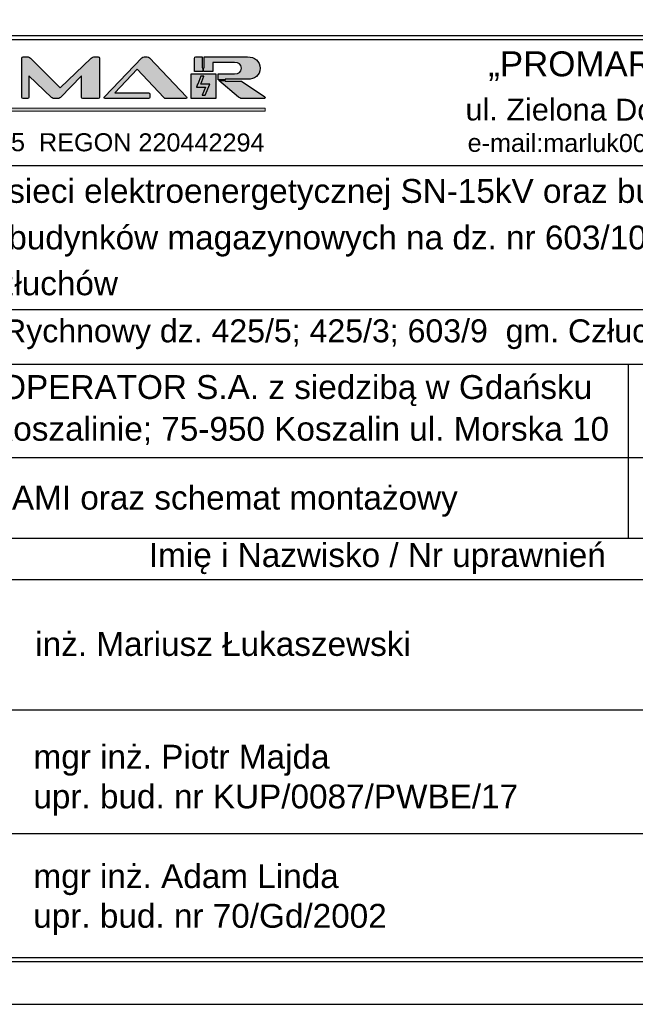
# Model space of a CAD drawing. Header units: millimetres. Extents: x -2674 to -2269, y -551 to -111.
# Tile 15 of 18: x -2397 to -2338, y -398 to -304. Entities that reach past the tile are written whole.
import ezdxf
from ezdxf.enums import TextEntityAlignment as Align

# ---------------------------------------------------------------- set-up
doc = ezdxf.new("R2010")
doc.units = ezdxf.units.MM
doc.layers.add('logo', color=7, linetype='Continuous', lineweight=0)
doc.layers.add('proj_urządz_enn-tabela', color=7, linetype='Continuous')
doc.layers.add('Tabelka', color=140, linetype='Continuous')
doc.layers.add('rzutnie', color=3, linetype='Continuous', plot=False)
doc.styles.add('ARIAL', font='arial.ttf', dxfattribs={"height": 25})
doc.styles.get("Standard").update_dxf_attribs({"font": 'arial.ttf'})

# ---------------------------------------------------------------- blocks, each defined once
blk = doc.blocks.new('Block_2')
at = {"layer": 'logo', "true_color": 0xaed800, "transparency": 33554687}
h = blk.add_hatch(color=62, dxfattribs=at)
h.dxf.hatch_style = 2
edge = h.paths.add_edge_path()
edge.add_spline(control_points=[(-2069.6, -128.6), (-2069.7, -128.4), (-2069.9, -128.3), (-2070.1, -128.1), (-2069.9, -128), (-2069.8, -127.8), (-2069.7, -127.7), (-2065.6, -123.3), (-2061.3, -118.7), (-2056.5, -113.5), (-2055.7, -123.3), (-2054.4, -141), (-2054.2, -143.6), (-2054.2, -143.6), (-2054.5, -143.6), (-2054.5, -143.6), (-2056.3, -141.8), (-2065.1, -133.3), (-2069.6, -128.6)], knot_values=[0, 0, 0, 0, 1, 1, 1, 2, 2, 2, 3, 3, 3, 4, 4, 4, 5, 5, 5, 6, 6, 6, 6], degree=3, periodic=0)
edge = h.paths.add_edge_path()
edge.add_spline(control_points=[(-2094.2, -143.6), (-2094.2, -143.6), (-2091.9, -113.5), (-2091.9, -113.5), (-2091.9, -113.5), (-2082.6, -123.5), (-2078.4, -128.1), (-2082.6, -132.4), (-2092, -141.7), (-2093.8, -143.6), (-2093.8, -143.6), (-2094.2, -143.6), (-2094.2, -143.6)], knot_values=[0, 0, 0, 0, 1, 1, 1, 2, 2, 2, 3, 3, 3, 4, 4, 4, 4], degree=3, periodic=1)
edge = h.paths.add_edge_path()
edge.add_spline(control_points=[(-2088.2, -67.2), (-2084.3, -72.6), (-2080.8, -77.2), (-2077.4, -81.9), (-2077.2, -82.3), (-2077.2, -83.1), (-2077.5, -83.5), (-2081.7, -89.2), (-2090.8, -101.5), (-2090.8, -101.5), (-2090.8, -101.5), (-2089.1, -79), (-2088.2, -67.2)], knot_values=[0, 0, 0, 0, 1, 1, 1, 2, 2, 2, 3, 3, 3, 4, 4, 4, 4], degree=3, periodic=0)
edge = h.paths.add_edge_path()
edge.add_spline(control_points=[(-2084.6, -20.2), (-2084.6, -20.2), (-2083.7, -21.7), (-2082.6, -23.7), (-2080.8, -26.8), (-2078.5, -31), (-2077.4, -33), (-2077, -33.7), (-2077, -34.8), (-2077.3, -35.4), (-2078.1, -36.9), (-2079.3, -38.8), (-2080.4, -40.8), (-2083.5, -45.9), (-2087, -51.4), (-2087, -51.4), (-2087, -51.4), (-2084.6, -20.2), (-2084.6, -20.2)], knot_values=[0, 0, 0, 0, 1, 1, 1, 2, 2, 2, 3, 3, 3, 4, 4, 4, 5, 5, 5, 6, 6, 6, 6], degree=3, periodic=1)
edge = h.paths.add_edge_path()
edge.add_spline(control_points=[(-2067.4, -17.9), (-2067.4, -17.9), (-2071.8, -25.7), (-2074.2, -29.9), (-2076.5, -25.8), (-2080.9, -17.9), (-2080.9, -17.9), (-2080.9, -17.9), (-2067.4, -17.9), (-2067.4, -17.9)], knot_values=[0, 0, 0, 0, 1, 1, 1, 2, 2, 2, 3, 3, 3, 3], degree=3, periodic=1)
edge = h.paths.add_edge_path()
edge.add_spline(control_points=[(-2061.3, -51.4), (-2061.3, -51.4), (-2068.9, -39.5), (-2070.7, -36), (-2071.1, -35.2), (-2071.4, -34), (-2071.1, -33.4), (-2069, -29.3), (-2063.8, -20.1), (-2063.8, -20.1), (-2063.8, -20.1), (-2061.3, -51.4), (-2061.3, -51.4)], knot_values=[0, 0, 0, 0, 1, 1, 1, 2, 2, 2, 3, 3, 3, 4, 4, 4, 4], degree=3, periodic=1)
edge = h.paths.add_edge_path()
edge.add_spline(control_points=[(-2086.2, -60.2), (-2084, -56.1), (-2081.8, -52.2), (-2079.5, -48.2), (-2077.8, -45.1), (-2076, -41.9), (-2074.2, -38.7), (-2070, -46), (-2066.2, -52.9), (-2062.1, -60.2), (-2067.5, -60.2), (-2072.8, -60.2), (-2078, -60.2), (-2080.7, -60.2), (-2083.5, -60.2), (-2086.2, -60.2)], knot_values=[0, 0, 0, 0, 1, 1, 1, 2, 2, 2, 3, 3, 3, 4, 4, 4, 5, 5, 5, 5], degree=3, periodic=0)
edge = h.paths.add_edge_path()
edge.add_spline(control_points=[(-2077.5, -64.8), (-2072.9, -64.8), (-2068.4, -64.8), (-2063.7, -64.8), (-2067.2, -69.6), (-2070.5, -74.1), (-2074.2, -79), (-2074.8, -78.2), (-2075.4, -77.3), (-2076, -76.5), (-2078.9, -72.6), (-2081.7, -68.8), (-2084.7, -64.8), (-2082.2, -64.8), (-2079.9, -64.8), (-2077.5, -64.8)], knot_values=[0, 0, 0, 0, 1, 1, 1, 2, 2, 2, 3, 3, 3, 4, 4, 4, 5, 5, 5, 5], degree=3, periodic=0)
edge = h.paths.add_edge_path()
edge.add_spline(control_points=[(-2072.3, -106.6), (-2077.9, -106.6), (-2083.5, -106.6), (-2089.3, -106.6), (-2084.4, -100), (-2079.7, -93.6), (-2074.7, -87), (-2074.5, -86.7), (-2074.4, -86.5), (-2074.2, -86.2), (-2069, -93.1), (-2064.2, -99.7), (-2059.1, -106.6), (-2063.6, -106.6), (-2067.9, -106.6), (-2072.3, -106.6)], knot_values=[0, 0, 0, 0, 1, 1, 1, 2, 2, 2, 3, 3, 3, 4, 4, 4, 5, 5, 5, 5], degree=3, periodic=0)
edge = h.paths.add_edge_path()
edge.add_spline(control_points=[(-2074.2, -124.4), (-2078.4, -120), (-2082.7, -115.4), (-2086.7, -111), (-2081.9, -111), (-2076.8, -111), (-2071.8, -111), (-2068.3, -111), (-2064.8, -111), (-2061.4, -111), (-2064.3, -114.1), (-2067.4, -117.3), (-2070.6, -120.6), (-2071.8, -121.9), (-2073, -123.1), (-2074.2, -124.4)], knot_values=[0, 0, 0, 0, 1, 1, 1, 2, 2, 2, 3, 3, 3, 4, 4, 4, 5, 5, 5, 5], degree=3, periodic=0)
edge = h.paths.add_edge_path()
edge.add_spline(control_points=[(-2067.7, -143.6), (-2067.7, -143.6), (-2085.9, -143.6), (-2085.9, -143.6), (-2082.1, -139.5), (-2078.2, -135.3), (-2074.1, -130.9), (-2072.2, -132.9), (-2070.4, -134.9), (-2068.6, -136.9), (-2066.4, -139.1), (-2064.4, -141.4), (-2062.3, -143.6), (-2062.3, -143.6), (-2067.7, -143.6), (-2067.7, -143.6)], knot_values=[0, 0, 0, 0, 1, 1, 1, 2, 2, 2, 3, 3, 3, 4, 4, 4, 5, 5, 5, 5], degree=3, periodic=1)
edge = h.paths.add_edge_path()
edge.add_spline(control_points=[(-2060.1, -67.2), (-2060.1, -67.2), (-2057.4, -101.5), (-2057.4, -101.5), (-2057.4, -101.5), (-2065.1, -91.2), (-2068.6, -86.5), (-2071.5, -82.6), (-2071.5, -82.6), (-2068.5, -78.6), (-2065.9, -75.1), (-2060.1, -67.2), (-2060.1, -67.2)], knot_values=[0, 0, 0, 0, 1, 1, 1, 2, 2, 2, 3, 3, 3, 4, 4, 4, 4], degree=3, periodic=1)
edge = h.paths.add_edge_path()
edge.add_spline(control_points=[(-2041.9, -143.6), (-2041.9, -143.6), (-2050, -143.6), (-2050, -143.6), (-2051.3, -124.9), (-2052.8, -106.3), (-2054.3, -87.7), (-2056.1, -64), (-2060.3, -12), (-2060.3, -12), (-2060.3, -12), (-2084, -12), (-2084, -12), (-2084, -12), (-2087.6, -12), (-2087.6, -12), (-2087.6, -12), (-2093.3, -78.3), (-2095.6, -107.3), (-2096.5, -119.4), (-2097.5, -131.5), (-2098.4, -143.6), (-2098.4, -143.6), (-2107.8, -143.6), (-2107.8, -143.6), (-2107.8, -143.6), (-2107.8, -151.8), (-2107.8, -151.8), (-2107.8, -151.8), (-2107.5, -151.8), (-2107.5, -151.8), (-2107.5, -151.9), (-2107.5, -151.9), (-2107.5, -151.9), (-2085.2, -151.9), (-2063.1, -151.9), (-2040.8, -151.9), (-2040.8, -151.9), (-2040.8, -151.9), (-2040.8, -151.8), (-2040.8, -151.8), (-906, -151.8), (-906, -151.8), (-906, -151.8), (-906, -143.6), (-906, -143.6), (-906, -143.6), (-2041.9, -143.6), (-2041.9, -143.6)], knot_values=[0, 0, 0, 0, 1, 1, 1, 2, 2, 2, 3, 3, 3, 4, 4, 4, 5, 5, 5, 6, 6, 6, 7, 7, 7, 8, 8, 8, 9, 9, 9, 10, 10, 10, 11, 11, 11, 12, 12, 12, 13, 13, 13, 14, 14, 14, 15, 15, 15, 16, 16, 16, 16], degree=3, periodic=1)
h = blk.add_hatch(color=62, dxfattribs=at)
h.dxf.hatch_style = 2
edge = h.paths.add_edge_path()
edge.add_spline(control_points=[(-1650.1, -57.4), (-1645.4, -57.4), (-1641.6, -60.9), (-1641.6, -65.7), (-1641.6, -70.6), (-1645.4, -74.2), (-1650.1, -74.2), (-1654.8, -74.2), (-1658.5, -70.6), (-1658.5, -65.7), (-1658.5, -60.9), (-1654.8, -57.4), (-1650.1, -57.4)], knot_values=[0, 0, 0, 0, 1, 1, 1, 2, 2, 2, 3, 3, 3, 4, 4, 4, 4], degree=3, periodic=0)
edge = h.paths.add_edge_path()
edge.add_spline(control_points=[(-1600, -57.4), (-1595.3, -57.4), (-1591.5, -60.9), (-1591.5, -65.7), (-1591.5, -70.6), (-1595.3, -74.2), (-1600, -74.2), (-1604.7, -74.2), (-1608.4, -70.6), (-1608.4, -65.7), (-1608.4, -60.9), (-1604.7, -57.4), (-1600, -57.4)], knot_values=[0, 0, 0, 0, 1, 1, 1, 2, 2, 2, 3, 3, 3, 4, 4, 4, 4], degree=3, periodic=0)
edge = h.paths.add_edge_path()
edge.add_spline(control_points=[(-1644.5, -118.7), (-1641, -119.8), (-1637.2, -120.6), (-1633.3, -121.1), (-1633.3, -121.1), (-1633.3, -108.7), (-1633.3, -108.7), (-1633.3, -108.7), (-1616.3, -108.7), (-1616.3, -108.7), (-1616.3, -108.7), (-1616.3, -121.1), (-1616.3, -121.1), (-1612.4, -120.6), (-1608.7, -119.8), (-1605.1, -118.7), (-1581.8, -111.5), (-1566.1, -91.4), (-1566.1, -65.7), (-1566.1, -39.2), (-1583, -18.6), (-1607.8, -12.2), (-1610.5, -11.4), (-1613.4, -10.9), (-1616.3, -10.5), (-1616.3, -10.5), (-1616.3, -22.9), (-1616.3, -22.9), (-1616.3, -22.9), (-1633.3, -22.9), (-1633.3, -22.9), (-1633.3, -22.9), (-1633.3, -10.5), (-1633.3, -10.5), (-1636.3, -10.9), (-1639.1, -11.4), (-1641.9, -12.2), (-1666.7, -18.6), (-1683.6, -39.2), (-1683.6, -65.7), (-1683.6, -91.4), (-1667.9, -111.5), (-1644.5, -118.7)], knot_values=[0, 0, 0, 0, 1, 1, 1, 2, 2, 2, 3, 3, 3, 4, 4, 4, 5, 5, 5, 6, 6, 6, 7, 7, 7, 8, 8, 8, 9, 9, 9, 10, 10, 10, 11, 11, 11, 12, 12, 12, 13, 13, 13, 14, 14, 14, 14], degree=3, periodic=0)
h = blk.add_hatch(color=62, dxfattribs=at)
h.dxf.hatch_style = 2
h.paths.add_polyline_path([(-1066.7, -110.4), (-1058.7, -110.4), (-1047.6, -82.6), (-1070.3, -82.6), (-1062.1, -62), (-1070.1, -62), (-1078.2, -82.4), (-1078.3, -82.4), (-1081.2, -90), (-1058.5, -90)])
at = {"layer": 'logo'}
blk.add_lwpolyline([(-1066.7, -110.4), (-1058.7, -110.4), (-1047.6, -82.6), (-1070.3, -82.6), (-1062.1, -62), (-1070.1, -62), (-1078.2, -82.4), (-1078.3, -82.4), (-1081.2, -90), (-1058.5, -90)], close=True, dxfattribs=at)
for points, knots in [([(-2041.9, -143.6), (-2041.9, -143.6), (-2050, -143.6), (-2050, -143.6), (-2051.3, -124.9), (-2052.8, -106.3), (-2054.3, -87.7), (-2056.1, -64), (-2060.3, -12), (-2060.3, -12), (-2060.3, -12), (-2084, -12), (-2084, -12), (-2084, -12), (-2087.6, -12), (-2087.6, -12), (-2087.6, -12), (-2093.3, -78.3), (-2095.6, -107.3), (-2096.5, -119.4), (-2097.5, -131.5), (-2098.4, -143.6), (-2098.4, -143.6), (-2107.8, -143.6), (-2107.8, -143.6), (-2107.8, -143.6), (-2107.8, -151.8), (-2107.8, -151.8), (-2107.8, -151.8), (-2107.5, -151.8), (-2107.5, -151.8), (-2107.5, -151.9), (-2107.5, -151.9), (-2107.5, -151.9), (-2085.2, -151.9), (-2063.1, -151.9), (-2040.8, -151.9), (-2040.8, -151.9), (-2040.8, -151.9), (-2040.8, -151.8), (-2040.8, -151.8), (-906, -151.8), (-906, -151.8), (-906, -151.8), (-906, -143.6), (-906, -143.6), (-906, -143.6), (-2041.9, -143.6), (-2041.9, -143.6)], [0, 0, 0, 0, 1, 1, 1, 2, 2, 2, 3, 3, 3, 4, 4, 4, 5, 5, 5, 6, 6, 6, 7, 7, 7, 8, 8, 8, 9, 9, 9, 10, 10, 10, 11, 11, 11, 12, 12, 12, 13, 13, 13, 14, 14, 14, 15, 15, 15, 16, 16, 16, 16]), ([(-2084.6, -20.2), (-2084.6, -20.2), (-2083.7, -21.7), (-2082.6, -23.7), (-2080.8, -26.8), (-2078.5, -31), (-2077.4, -33), (-2077, -33.7), (-2077, -34.8), (-2077.3, -35.4), (-2078.1, -36.9), (-2079.3, -38.8), (-2080.4, -40.8), (-2083.5, -45.9), (-2087, -51.4), (-2087, -51.4), (-2087, -51.4), (-2084.6, -20.2), (-2084.6, -20.2)], [0, 0, 0, 0, 1, 1, 1, 2, 2, 2, 3, 3, 3, 4, 4, 4, 5, 5, 5, 6, 6, 6, 6]), ([(-2067.4, -17.9), (-2067.4, -17.9), (-2071.8, -25.7), (-2074.2, -29.9), (-2076.5, -25.8), (-2080.9, -17.9), (-2080.9, -17.9), (-2080.9, -17.9), (-2067.4, -17.9), (-2067.4, -17.9)], [0, 0, 0, 0, 1, 1, 1, 2, 2, 2, 3, 3, 3, 3]), ([(-2061.3, -51.4), (-2061.3, -51.4), (-2068.9, -39.5), (-2070.7, -36), (-2071.1, -35.2), (-2071.4, -34), (-2071.1, -33.4), (-2069, -29.3), (-2063.8, -20.1), (-2063.8, -20.1), (-2063.8, -20.1), (-2061.3, -51.4), (-2061.3, -51.4)], [0, 0, 0, 0, 1, 1, 1, 2, 2, 2, 3, 3, 3, 4, 4, 4, 4]), ([(-1644.5, -118.7), (-1641, -119.8), (-1637.2, -120.6), (-1633.3, -121.1), (-1633.3, -121.1), (-1633.3, -108.7), (-1633.3, -108.7), (-1633.3, -108.7), (-1616.3, -108.7), (-1616.3, -108.7), (-1616.3, -108.7), (-1616.3, -121.1), (-1616.3, -121.1), (-1612.4, -120.6), (-1608.7, -119.8), (-1605.1, -118.7), (-1581.8, -111.5), (-1566.1, -91.4), (-1566.1, -65.7), (-1566.1, -39.2), (-1583, -18.6), (-1607.8, -12.2), (-1610.5, -11.4), (-1613.4, -10.9), (-1616.3, -10.5), (-1616.3, -10.5), (-1616.3, -22.9), (-1616.3, -22.9), (-1616.3, -22.9), (-1633.3, -22.9), (-1633.3, -22.9), (-1633.3, -22.9), (-1633.3, -10.5), (-1633.3, -10.5), (-1636.3, -10.9), (-1639.1, -11.4), (-1641.9, -12.2), (-1666.7, -18.6), (-1683.6, -39.2), (-1683.6, -65.7), (-1683.6, -91.4), (-1667.9, -111.5), (-1644.5, -118.7)], [0, 0, 0, 0, 1, 1, 1, 2, 2, 2, 3, 3, 3, 4, 4, 4, 5, 5, 5, 6, 6, 6, 7, 7, 7, 8, 8, 8, 9, 9, 9, 10, 10, 10, 11, 11, 11, 12, 12, 12, 13, 13, 13, 14, 14, 14, 14]), ([(-2086.2, -60.2), (-2084, -56.1), (-2081.8, -52.2), (-2079.5, -48.2), (-2077.8, -45.1), (-2076, -41.9), (-2074.2, -38.7), (-2070, -46), (-2066.2, -52.9), (-2062.1, -60.2), (-2067.5, -60.2), (-2072.8, -60.2), (-2078, -60.2), (-2080.7, -60.2), (-2083.5, -60.2), (-2086.2, -60.2)], [0, 0, 0, 0, 1, 1, 1, 2, 2, 2, 3, 3, 3, 4, 4, 4, 5, 5, 5, 5]), ([(-2088.2, -67.2), (-2084.3, -72.6), (-2080.8, -77.2), (-2077.4, -81.9), (-2077.2, -82.3), (-2077.2, -83.1), (-2077.5, -83.5), (-2081.7, -89.2), (-2090.8, -101.5), (-2090.8, -101.5), (-2090.8, -101.5), (-2089.1, -79), (-2088.2, -67.2)], [0, 0, 0, 0, 1, 1, 1, 2, 2, 2, 3, 3, 3, 4, 4, 4, 4]), ([(-2077.5, -64.8), (-2072.9, -64.8), (-2068.4, -64.8), (-2063.7, -64.8), (-2067.2, -69.6), (-2070.5, -74.1), (-2074.2, -79), (-2074.8, -78.2), (-2075.4, -77.3), (-2076, -76.5), (-2078.9, -72.6), (-2081.7, -68.8), (-2084.7, -64.8), (-2082.2, -64.8), (-2079.9, -64.8), (-2077.5, -64.8)], [0, 0, 0, 0, 1, 1, 1, 2, 2, 2, 3, 3, 3, 4, 4, 4, 5, 5, 5, 5]), ([(-2060.1, -67.2), (-2060.1, -67.2), (-2057.4, -101.5), (-2057.4, -101.5), (-2057.4, -101.5), (-2065.1, -91.2), (-2068.6, -86.5), (-2071.5, -82.6), (-2071.5, -82.6), (-2068.5, -78.6), (-2065.9, -75.1), (-2060.1, -67.2), (-2060.1, -67.2)], [0, 0, 0, 0, 1, 1, 1, 2, 2, 2, 3, 3, 3, 4, 4, 4, 4]), ([(-1650.1, -57.4), (-1645.4, -57.4), (-1641.6, -60.9), (-1641.6, -65.7), (-1641.6, -70.6), (-1645.4, -74.2), (-1650.1, -74.2), (-1654.8, -74.2), (-1658.5, -70.6), (-1658.5, -65.7), (-1658.5, -60.9), (-1654.8, -57.4), (-1650.1, -57.4)], [0, 0, 0, 0, 1, 1, 1, 2, 2, 2, 3, 3, 3, 4, 4, 4, 4]), ([(-1600, -57.4), (-1595.3, -57.4), (-1591.5, -60.9), (-1591.5, -65.7), (-1591.5, -70.6), (-1595.3, -74.2), (-1600, -74.2), (-1604.7, -74.2), (-1608.4, -70.6), (-1608.4, -65.7), (-1608.4, -60.9), (-1604.7, -57.4), (-1600, -57.4)], [0, 0, 0, 0, 1, 1, 1, 2, 2, 2, 3, 3, 3, 4, 4, 4, 4]), ([(-2072.3, -106.6), (-2077.9, -106.6), (-2083.5, -106.6), (-2089.3, -106.6), (-2084.4, -100), (-2079.7, -93.6), (-2074.7, -87), (-2074.5, -86.7), (-2074.4, -86.5), (-2074.2, -86.2), (-2069, -93.1), (-2064.2, -99.7), (-2059.1, -106.6), (-2063.6, -106.6), (-2067.9, -106.6), (-2072.3, -106.6)], [0, 0, 0, 0, 1, 1, 1, 2, 2, 2, 3, 3, 3, 4, 4, 4, 5, 5, 5, 5]), ([(-2094.2, -143.6), (-2094.2, -143.6), (-2091.9, -113.5), (-2091.9, -113.5), (-2091.9, -113.5), (-2082.6, -123.5), (-2078.4, -128.1), (-2082.6, -132.4), (-2092, -141.7), (-2093.8, -143.6), (-2093.8, -143.6), (-2094.2, -143.6), (-2094.2, -143.6)], [0, 0, 0, 0, 1, 1, 1, 2, 2, 2, 3, 3, 3, 4, 4, 4, 4]), ([(-2074.2, -124.4), (-2078.4, -120), (-2082.7, -115.4), (-2086.7, -111), (-2081.9, -111), (-2076.8, -111), (-2071.8, -111), (-2068.3, -111), (-2064.8, -111), (-2061.4, -111), (-2064.3, -114.1), (-2067.4, -117.3), (-2070.6, -120.6), (-2071.8, -121.9), (-2073, -123.1), (-2074.2, -124.4)], [0, 0, 0, 0, 1, 1, 1, 2, 2, 2, 3, 3, 3, 4, 4, 4, 5, 5, 5, 5]), ([(-2069.6, -128.6), (-2069.7, -128.4), (-2069.9, -128.3), (-2070.1, -128.1), (-2069.9, -128), (-2069.8, -127.8), (-2069.7, -127.7), (-2065.6, -123.3), (-2061.3, -118.7), (-2056.5, -113.5), (-2055.7, -123.3), (-2054.4, -141), (-2054.2, -143.6), (-2054.2, -143.6), (-2054.5, -143.6), (-2054.5, -143.6), (-2056.3, -141.8), (-2065.1, -133.3), (-2069.6, -128.6)], [0, 0, 0, 0, 1, 1, 1, 2, 2, 2, 3, 3, 3, 4, 4, 4, 5, 5, 5, 6, 6, 6, 6]), ([(-2067.7, -143.6), (-2067.7, -143.6), (-2085.9, -143.6), (-2085.9, -143.6), (-2082.1, -139.5), (-2078.2, -135.3), (-2074.1, -130.9), (-2072.2, -132.9), (-2070.4, -134.9), (-2068.6, -136.9), (-2066.4, -139.1), (-2064.4, -141.4), (-2062.3, -143.6), (-2062.3, -143.6), (-2067.7, -143.6), (-2067.7, -143.6)], [0, 0, 0, 0, 1, 1, 1, 2, 2, 2, 3, 3, 3, 4, 4, 4, 5, 5, 5, 5])]:
    blk.add_open_spline(points, degree=3, knots=knots, dxfattribs=at)

msp = doc.modelspace()

# ---------------------------------------------------------------- hatches: boundary and pattern name
at = {"true_color": 0x151616, "transparency": 33554687}
h = msp.add_hatch(color=250, dxfattribs=at)
h.dxf.hatch_style = 2
edge = h.paths.add_edge_path()
edge.add_spline(control_points=[(-2389.299, -307.389), (-2389.299, -307.389), (-2389.628, -307.389), (-2389.628, -307.389), (-2389.746, -307.389), (-2389.863, -307.424), (-2389.963, -307.518), (-2389.963, -307.518), (-2392.948, -310.357), (-2392.948, -310.357), (-2392.948, -310.357), (-2395.792, -307.518), (-2395.792, -307.518), (-2395.886, -307.43), (-2395.992, -307.389), (-2396.098, -307.389), (-2396.098, -307.389), (-2396.497, -307.389), (-2396.497, -307.389), (-2396.574, -307.389), (-2396.615, -307.43), (-2396.615, -307.513), (-2396.615, -307.513), (-2396.615, -311.279), (-2396.615, -311.279), (-2396.615, -311.355), (-2396.58, -311.397), (-2396.497, -311.397), (-2396.497, -311.397), (-2396.063, -311.397), (-2396.063, -311.397), (-2395.986, -311.397), (-2395.945, -311.355), (-2395.945, -311.279), (-2395.945, -311.279), (-2395.945, -309.199), (-2395.945, -309.199), (-2395.945, -309.199), (-2393.771, -311.279), (-2393.771, -311.279), (-2393.671, -311.373), (-2393.565, -311.397), (-2393.471, -311.397), (-2393.471, -311.397), (-2393.195, -311.397), (-2393.195, -311.397), (-2393.101, -311.397), (-2392.995, -311.373), (-2392.907, -311.279), (-2392.907, -311.279), (-2390.892, -309.199), (-2390.892, -309.199), (-2390.892, -309.199), (-2390.892, -311.279), (-2390.892, -311.279), (-2390.892, -311.355), (-2390.851, -311.397), (-2390.768, -311.397), (-2390.768, -311.397), (-2389.299, -311.397), (-2389.299, -311.397), (-2389.211, -311.397), (-2389.17, -311.355), (-2389.17, -311.279), (-2389.17, -311.279), (-2389.17, -307.513), (-2389.17, -307.513), (-2389.17, -307.43), (-2389.211, -307.389), (-2389.299, -307.389)], knot_values=[0, 0, 0, 0, 1, 1, 1, 2, 2, 2, 3, 3, 3, 4, 4, 4, 5, 5, 5, 6, 6, 6, 7, 7, 7, 8, 8, 8, 9, 9, 9, 10, 10, 10, 11, 11, 11, 12, 12, 12, 13, 13, 13, 14, 14, 14, 15, 15, 15, 16, 16, 16, 17, 17, 17, 18, 18, 18, 19, 19, 19, 20, 20, 20, 21, 21, 21, 22, 22, 22, 23, 23, 23, 23], degree=3, periodic=0)
h = msp.add_hatch(color=250, dxfattribs=at)
h.dxf.hatch_style = 2
edge = h.paths.add_edge_path()
edge.add_spline(control_points=[(-2384.383, -307.489), (-2384.448, -307.424), (-2384.512, -307.389), (-2384.606, -307.389), (-2384.606, -307.389), (-2384.894, -307.389), (-2384.894, -307.389), (-2384.977, -307.389), (-2385.047, -307.424), (-2385.112, -307.489), (-2385.112, -307.489), (-2388.684, -311.22), (-2388.684, -311.22), (-2388.719, -311.25), (-2388.725, -311.285), (-2388.725, -311.308), (-2388.725, -311.361), (-2388.684, -311.397), (-2388.625, -311.397), (-2388.625, -311.397), (-2384.454, -311.397), (-2384.454, -311.397), (-2384.371, -311.397), (-2384.33, -311.355), (-2384.33, -311.279), (-2384.33, -311.279), (-2384.33, -310.979), (-2384.33, -310.979), (-2384.33, -310.891), (-2384.371, -310.85), (-2384.454, -310.85), (-2384.454, -310.85), (-2387.697, -310.85), (-2387.697, -310.85), (-2387.697, -310.85), (-2385.541, -308.564), (-2385.541, -308.564), (-2385.541, -308.564), (-2383.002, -311.297), (-2383.002, -311.297), (-2382.938, -311.367), (-2382.867, -311.397), (-2382.761, -311.397), (-2382.761, -311.397), (-2380.905, -311.397), (-2380.905, -311.397), (-2380.834, -311.397), (-2380.799, -311.367), (-2380.799, -311.326), (-2380.799, -311.297), (-2380.811, -311.267), (-2380.84, -311.232), (-2380.84, -311.232), (-2384.383, -307.489), (-2384.383, -307.489)], knot_values=[0, 0, 0, 0, 1, 1, 1, 2, 2, 2, 3, 3, 3, 4, 4, 4, 5, 5, 5, 6, 6, 6, 7, 7, 7, 8, 8, 8, 9, 9, 9, 10, 10, 10, 11, 11, 11, 12, 12, 12, 13, 13, 13, 14, 14, 14, 15, 15, 15, 16, 16, 16, 17, 17, 17, 18, 18, 18, 18], degree=3, periodic=0)
h = msp.add_hatch(color=250, dxfattribs=at)
h.dxf.hatch_style = 2
edge = h.paths.add_edge_path()
edge.add_spline(control_points=[(-2379.257, -308.737), (-2379.257, -308.737), (-2379.257, -308.447), (-2379.257, -308.447), (-2379.257, -308.447), (-2379.317, -308.447), (-2379.317, -308.447), (-2379.317, -308.447), (-2379.317, -308.235), (-2379.317, -308.235), (-2379.317, -308.235), (-2379.317, -307.389), (-2379.317, -307.389), (-2379.317, -307.389), (-2379.921, -307.389), (-2379.921, -307.389), (-2380.027, -307.389), (-2380.074, -307.442), (-2380.074, -307.542), (-2380.074, -307.542), (-2380.074, -308.798), (-2380.074, -308.798), (-2380.074, -308.798), (-2379.257, -308.798), (-2379.257, -308.798), (-2379.257, -308.798), (-2379.257, -308.737), (-2379.257, -308.737)], knot_values=[0, 0, 0, 0, 1, 1, 1, 2, 2, 2, 3, 3, 3, 4, 4, 4, 5, 5, 5, 6, 6, 6, 7, 7, 7, 8, 8, 8, 9, 9, 9, 9], degree=3, periodic=1)
h = msp.add_hatch(color=250, dxfattribs=at)
h.dxf.hatch_style = 2
edge = h.paths.add_edge_path()
edge.add_spline(control_points=[(-2377.13, -309.546), (-2377.13, -309.546), (-2375.796, -309.546), (-2375.796, -309.546), (-2375.796, -309.546), (-2375.796, -309.546), (-2375.796, -309.546), (-2375.796, -309.546), (-2374.979, -309.546), (-2374.979, -309.546), (-2374.292, -309.546), (-2373.781, -309.175), (-2373.781, -308.488), (-2373.781, -307.795), (-2374.292, -307.389), (-2374.979, -307.389), (-2374.979, -307.389), (-2379.142, -307.389), (-2379.142, -307.389), (-2379.142, -307.389), (-2379.142, -308.235), (-2379.142, -308.235), (-2379.142, -308.235), (-2379.142, -308.447), (-2379.142, -308.447), (-2379.142, -308.447), (-2379.201, -308.447), (-2379.201, -308.447), (-2379.201, -308.447), (-2379.201, -308.737), (-2379.201, -308.737), (-2379.201, -308.737), (-2379.201, -308.798), (-2379.201, -308.798), (-2379.201, -308.798), (-2378.299, -308.798), (-2378.299, -308.798), (-2378.299, -308.798), (-2378.299, -307.93), (-2378.299, -307.93), (-2378.299, -307.93), (-2376.219, -307.93), (-2376.219, -307.93), (-2375.802, -307.93), (-2375.561, -308.065), (-2375.561, -308.464), (-2375.561, -308.87), (-2375.802, -309.017), (-2376.213, -309.017), (-2376.213, -309.017), (-2377.782, -309.017), (-2377.782, -309.017), (-2377.784, -309.017), (-2377.785, -309.017), (-2377.787, -309.017), (-2377.787, -309.017), (-2377.787, -309.02), (-2377.787, -309.02), (-2377.787, -309.02), (-2377.787, -309.601), (-2377.787, -309.601), (-2377.785, -309.602), (-2377.784, -309.604), (-2377.783, -309.605), (-2377.783, -309.605), (-2377.13, -309.605), (-2377.13, -309.605), (-2377.13, -309.605), (-2377.13, -309.546), (-2377.13, -309.546)], knot_values=[0, 0, 0, 0, 1, 1, 1, 2, 2, 2, 3, 3, 3, 4, 4, 4, 5, 5, 5, 6, 6, 6, 7, 7, 7, 8, 8, 8, 9, 9, 9, 10, 10, 10, 11, 11, 11, 12, 12, 12, 13, 13, 13, 14, 14, 14, 15, 15, 15, 16, 16, 16, 17, 17, 17, 18, 18, 18, 19, 19, 19, 20, 20, 20, 21, 21, 21, 22, 22, 22, 23, 23, 23, 23], degree=3, periodic=1)
h = msp.add_hatch(color=250, dxfattribs=at)
h.dxf.hatch_style = 2
edge = h.paths.add_edge_path()
edge.add_spline(control_points=[(-2379.758, -310.012), (-2379.758, -310.012), (-2379.756, -310.013), (-2379.756, -310.013), (-2379.756, -310.013), (-2379.45, -309.248), (-2379.45, -309.248), (-2379.45, -309.248), (-2379.151, -309.248), (-2379.151, -309.248), (-2379.151, -309.248), (-2379.46, -310.02), (-2379.46, -310.02), (-2379.46, -310.02), (-2378.606, -310.02), (-2378.606, -310.02), (-2378.606, -310.02), (-2379.024, -311.064), (-2379.024, -311.064), (-2379.024, -311.064), (-2379.323, -311.064), (-2379.323, -311.064), (-2379.323, -311.064), (-2379.017, -310.298), (-2379.017, -310.298), (-2379.017, -310.298), (-2379.867, -310.298), (-2379.867, -310.298), (-2379.867, -310.298), (-2379.758, -310.012), (-2379.758, -310.012)], knot_values=[0, 0, 0, 0, 1, 1, 1, 2, 2, 2, 3, 3, 3, 4, 4, 4, 5, 5, 5, 6, 6, 6, 7, 7, 7, 8, 8, 8, 9, 9, 9, 10, 10, 10, 10], degree=3, periodic=1)
edge = h.paths.add_edge_path()
edge.add_spline(control_points=[(-2380.381, -311.393), (-2380.381, -311.393), (-2378.009, -311.393), (-2378.009, -311.393), (-2378.009, -311.393), (-2378.009, -309.02), (-2378.009, -309.02), (-2378.009, -309.02), (-2380.381, -309.02), (-2380.381, -309.02), (-2380.381, -309.02), (-2380.381, -311.393), (-2380.381, -311.393)], knot_values=[0, 0, 0, 0, 1, 1, 1, 2, 2, 2, 3, 3, 3, 4, 4, 4, 4], degree=3, periodic=1)
h = msp.add_hatch(color=250, dxfattribs=at)
h.dxf.hatch_style = 2
edge = h.paths.add_edge_path()
edge.add_spline(control_points=[(-2373.328, -311.238), (-2373.328, -311.238), (-2375.54, -309.721), (-2375.54, -309.721), (-2375.54, -309.721), (-2377.13, -309.721), (-2377.13, -309.721), (-2377.13, -309.721), (-2377.13, -309.662), (-2377.13, -309.662), (-2377.13, -309.662), (-2377.716, -309.662), (-2377.716, -309.662), (-2377.716, -309.662), (-2375.833, -311.267), (-2375.833, -311.267), (-2375.68, -311.379), (-2375.551, -311.397), (-2375.333, -311.397), (-2375.333, -311.397), (-2373.375, -311.397), (-2373.375, -311.397), (-2373.311, -311.397), (-2373.287, -311.355), (-2373.287, -311.32), (-2373.287, -311.297), (-2373.305, -311.261), (-2373.328, -311.238)], knot_values=[0, 0, 0, 0, 1, 1, 1, 2, 2, 2, 3, 3, 3, 4, 4, 4, 5, 5, 5, 6, 6, 6, 7, 7, 7, 8, 8, 8, 9, 9, 9, 9], degree=3, periodic=0)

# ---------------------------------------------------------------- linework, layer by layer
at = {"color": 7}
for p, q in [((-2427.371, -305.353), (-2272.457, -305.353)), ((-2427.371, -305.353), (-2272.457, -305.353)), ((-2426.997, -305.734), (-2272.835, -305.734)), ((-2426.997, -317.798), (-2272.838, -317.798)), ((-2426.996, -331.607), (-2272.839, -331.607)), ((-2426.996, -336.838), (-2272.839, -336.838)), ((-2338.498, -336.838), (-2338.498, -353.522)), ((-2426.996, -345.785), (-2272.843, -345.785)), ((-2427.087, -353.522), (-2272.841, -353.522)), ((-2426.996, -353.522), (-2272.841, -353.522)), ((-2427.087, -357.489), (-2272.842, -357.489)), ((-2427.087, -369.98), (-2272.843, -369.98)), ((-2426.996, -381.854), (-2272.844, -381.854)), ((-2426.996, -393.729), (-2272.846, -393.729))]:
    msp.add_line(p, q, dxfattribs=at)
for points, knots in [([(-2389.299, -307.389), (-2389.299, -307.389), (-2389.628, -307.389), (-2389.628, -307.389), (-2389.746, -307.389), (-2389.863, -307.424), (-2389.963, -307.518), (-2389.963, -307.518), (-2392.948, -310.357), (-2392.948, -310.357), (-2392.948, -310.357), (-2395.792, -307.518), (-2395.792, -307.518), (-2395.886, -307.43), (-2395.992, -307.389), (-2396.098, -307.389), (-2396.098, -307.389), (-2396.497, -307.389), (-2396.497, -307.389), (-2396.574, -307.389), (-2396.615, -307.43), (-2396.615, -307.513), (-2396.615, -307.513), (-2396.615, -311.279), (-2396.615, -311.279), (-2396.615, -311.355), (-2396.58, -311.397), (-2396.497, -311.397), (-2396.497, -311.397), (-2396.063, -311.397), (-2396.063, -311.397), (-2395.986, -311.397), (-2395.945, -311.355), (-2395.945, -311.279), (-2395.945, -311.279), (-2395.945, -309.199), (-2395.945, -309.199), (-2395.945, -309.199), (-2393.771, -311.279), (-2393.771, -311.279), (-2393.671, -311.373), (-2393.565, -311.397), (-2393.471, -311.397), (-2393.471, -311.397), (-2393.195, -311.397), (-2393.195, -311.397), (-2393.101, -311.397), (-2392.995, -311.373), (-2392.907, -311.279), (-2392.907, -311.279), (-2390.892, -309.199), (-2390.892, -309.199), (-2390.892, -309.199), (-2390.892, -311.279), (-2390.892, -311.279), (-2390.892, -311.355), (-2390.851, -311.397), (-2390.768, -311.397), (-2390.768, -311.397), (-2389.299, -311.397), (-2389.299, -311.397), (-2389.211, -311.397), (-2389.17, -311.355), (-2389.17, -311.279), (-2389.17, -311.279), (-2389.17, -307.513), (-2389.17, -307.513), (-2389.17, -307.43), (-2389.211, -307.389), (-2389.299, -307.389)], [0, 0, 0, 0, 1, 1, 1, 2, 2, 2, 3, 3, 3, 4, 4, 4, 5, 5, 5, 6, 6, 6, 7, 7, 7, 8, 8, 8, 9, 9, 9, 10, 10, 10, 11, 11, 11, 12, 12, 12, 13, 13, 13, 14, 14, 14, 15, 15, 15, 16, 16, 16, 17, 17, 17, 18, 18, 18, 19, 19, 19, 20, 20, 20, 21, 21, 21, 22, 22, 22, 23, 23, 23, 23]), ([(-2384.383, -307.489), (-2384.448, -307.424), (-2384.512, -307.389), (-2384.606, -307.389), (-2384.606, -307.389), (-2384.894, -307.389), (-2384.894, -307.389), (-2384.977, -307.389), (-2385.047, -307.424), (-2385.112, -307.489), (-2385.112, -307.489), (-2388.684, -311.22), (-2388.684, -311.22), (-2388.719, -311.25), (-2388.725, -311.285), (-2388.725, -311.308), (-2388.725, -311.361), (-2388.684, -311.397), (-2388.625, -311.397), (-2388.625, -311.397), (-2384.454, -311.397), (-2384.454, -311.397), (-2384.371, -311.397), (-2384.33, -311.355), (-2384.33, -311.279), (-2384.33, -311.279), (-2384.33, -310.979), (-2384.33, -310.979), (-2384.33, -310.891), (-2384.371, -310.85), (-2384.454, -310.85), (-2384.454, -310.85), (-2387.697, -310.85), (-2387.697, -310.85), (-2387.697, -310.85), (-2385.541, -308.564), (-2385.541, -308.564), (-2385.541, -308.564), (-2383.002, -311.297), (-2383.002, -311.297), (-2382.938, -311.367), (-2382.867, -311.397), (-2382.761, -311.397), (-2382.761, -311.397), (-2380.905, -311.397), (-2380.905, -311.397), (-2380.834, -311.397), (-2380.799, -311.367), (-2380.799, -311.326), (-2380.799, -311.297), (-2380.811, -311.267), (-2380.84, -311.232), (-2380.84, -311.232), (-2384.383, -307.489), (-2384.383, -307.489)], [0, 0, 0, 0, 1, 1, 1, 2, 2, 2, 3, 3, 3, 4, 4, 4, 5, 5, 5, 6, 6, 6, 7, 7, 7, 8, 8, 8, 9, 9, 9, 10, 10, 10, 11, 11, 11, 12, 12, 12, 13, 13, 13, 14, 14, 14, 15, 15, 15, 16, 16, 16, 17, 17, 17, 18, 18, 18, 18]), ([(-2379.257, -308.737), (-2379.257, -308.737), (-2379.257, -308.447), (-2379.257, -308.447), (-2379.257, -308.447), (-2379.317, -308.447), (-2379.317, -308.447), (-2379.317, -308.447), (-2379.317, -308.235), (-2379.317, -308.235), (-2379.317, -308.235), (-2379.317, -307.389), (-2379.317, -307.389), (-2379.317, -307.389), (-2379.921, -307.389), (-2379.921, -307.389), (-2380.027, -307.389), (-2380.074, -307.442), (-2380.074, -307.542), (-2380.074, -307.542), (-2380.074, -308.798), (-2380.074, -308.798), (-2380.074, -308.798), (-2379.257, -308.798), (-2379.257, -308.798), (-2379.257, -308.798), (-2379.257, -308.737), (-2379.257, -308.737)], [0, 0, 0, 0, 1, 1, 1, 2, 2, 2, 3, 3, 3, 4, 4, 4, 5, 5, 5, 6, 6, 6, 7, 7, 7, 8, 8, 8, 9, 9, 9, 9]), ([(-2377.13, -309.546), (-2377.13, -309.546), (-2375.796, -309.546), (-2375.796, -309.546), (-2375.796, -309.546), (-2375.796, -309.546), (-2375.796, -309.546), (-2375.796, -309.546), (-2374.979, -309.546), (-2374.979, -309.546), (-2374.292, -309.546), (-2373.781, -309.175), (-2373.781, -308.488), (-2373.781, -307.795), (-2374.292, -307.389), (-2374.979, -307.389), (-2374.979, -307.389), (-2379.142, -307.389), (-2379.142, -307.389), (-2379.142, -307.389), (-2379.142, -308.235), (-2379.142, -308.235), (-2379.142, -308.235), (-2379.142, -308.447), (-2379.142, -308.447), (-2379.142, -308.447), (-2379.201, -308.447), (-2379.201, -308.447), (-2379.201, -308.447), (-2379.201, -308.737), (-2379.201, -308.737), (-2379.201, -308.737), (-2379.201, -308.798), (-2379.201, -308.798), (-2379.201, -308.798), (-2378.299, -308.798), (-2378.299, -308.798), (-2378.299, -308.798), (-2378.299, -307.93), (-2378.299, -307.93), (-2378.299, -307.93), (-2376.219, -307.93), (-2376.219, -307.93), (-2375.802, -307.93), (-2375.561, -308.065), (-2375.561, -308.464), (-2375.561, -308.87), (-2375.802, -309.017), (-2376.213, -309.017), (-2376.213, -309.017), (-2377.782, -309.017), (-2377.782, -309.017), (-2377.784, -309.017), (-2377.785, -309.017), (-2377.787, -309.017), (-2377.787, -309.017), (-2377.787, -309.02), (-2377.787, -309.02), (-2377.787, -309.02), (-2377.787, -309.601), (-2377.787, -309.601), (-2377.785, -309.602), (-2377.784, -309.604), (-2377.783, -309.605), (-2377.783, -309.605), (-2377.13, -309.605), (-2377.13, -309.605), (-2377.13, -309.605), (-2377.13, -309.546), (-2377.13, -309.546)], [0, 0, 0, 0, 1, 1, 1, 2, 2, 2, 3, 3, 3, 4, 4, 4, 5, 5, 5, 6, 6, 6, 7, 7, 7, 8, 8, 8, 9, 9, 9, 10, 10, 10, 11, 11, 11, 12, 12, 12, 13, 13, 13, 14, 14, 14, 15, 15, 15, 16, 16, 16, 17, 17, 17, 18, 18, 18, 19, 19, 19, 20, 20, 20, 21, 21, 21, 22, 22, 22, 23, 23, 23, 23]), ([(-2380.381, -311.393), (-2380.381, -311.393), (-2378.009, -311.393), (-2378.009, -311.393), (-2378.009, -311.393), (-2378.009, -309.02), (-2378.009, -309.02), (-2378.009, -309.02), (-2380.381, -309.02), (-2380.381, -309.02), (-2380.381, -309.02), (-2380.381, -311.393), (-2380.381, -311.393)], [0, 0, 0, 0, 1, 1, 1, 2, 2, 2, 3, 3, 3, 4, 4, 4, 4]), ([(-2379.758, -310.012), (-2379.758, -310.012), (-2379.756, -310.013), (-2379.756, -310.013), (-2379.756, -310.013), (-2379.45, -309.248), (-2379.45, -309.248), (-2379.45, -309.248), (-2379.151, -309.248), (-2379.151, -309.248), (-2379.151, -309.248), (-2379.46, -310.02), (-2379.46, -310.02), (-2379.46, -310.02), (-2378.606, -310.02), (-2378.606, -310.02), (-2378.606, -310.02), (-2379.024, -311.064), (-2379.024, -311.064), (-2379.024, -311.064), (-2379.323, -311.064), (-2379.323, -311.064), (-2379.323, -311.064), (-2379.017, -310.298), (-2379.017, -310.298), (-2379.017, -310.298), (-2379.867, -310.298), (-2379.867, -310.298), (-2379.867, -310.298), (-2379.758, -310.012), (-2379.758, -310.012)], [0, 0, 0, 0, 1, 1, 1, 2, 2, 2, 3, 3, 3, 4, 4, 4, 5, 5, 5, 6, 6, 6, 7, 7, 7, 8, 8, 8, 9, 9, 9, 10, 10, 10, 10]), ([(-2373.328, -311.238), (-2373.328, -311.238), (-2375.54, -309.721), (-2375.54, -309.721), (-2375.54, -309.721), (-2377.13, -309.721), (-2377.13, -309.721), (-2377.13, -309.721), (-2377.13, -309.662), (-2377.13, -309.662), (-2377.13, -309.662), (-2377.716, -309.662), (-2377.716, -309.662), (-2377.716, -309.662), (-2375.833, -311.267), (-2375.833, -311.267), (-2375.68, -311.379), (-2375.551, -311.397), (-2375.333, -311.397), (-2375.333, -311.397), (-2373.375, -311.397), (-2373.375, -311.397), (-2373.311, -311.397), (-2373.287, -311.355), (-2373.287, -311.32), (-2373.287, -311.297), (-2373.305, -311.261), (-2373.328, -311.238)], [0, 0, 0, 0, 1, 1, 1, 2, 2, 2, 3, 3, 3, 4, 4, 4, 5, 5, 5, 6, 6, 6, 7, 7, 7, 8, 8, 8, 9, 9, 9, 9])]:
    msp.add_open_spline(points, degree=3, knots=knots)
at = {"layer": 'proj_urządz_enn-tabela', "color": 7}
for p in [(-2427.377, -394.101), (-2390.958, -394.102), (-2390.958, -394.102), (-2390.957, -394.102)]:
    msp.add_line(p, (-2272.467, -394.11), dxfattribs=at)
at = {"layer": 'rzutnie'}
msp.add_lwpolyline([(-2658.741, -111.217), (-2658.741, -398.217), (-2268.741, -398.217), (-2268.741, -111.217)], close=True, dxfattribs=at)
at = {"layer": 'Tabelka', "color": 7}
msp.add_line((-2390.957, -394.102), (-2272.467, -394.11), dxfattribs=at)
msp.add_line((-2390.957, -394.102), (-2272.467, -394.11), dxfattribs=at)

# ---------------------------------------------------------------- block references
at = {"xscale": 0.03750000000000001, "yscale": 0.03750000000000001, "zscale": 0.03750000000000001}
msp.add_blockref('Block_2', (-2339.322, -306.922), dxfattribs=at)

# ---------------------------------------------------------------- texts
at = {"color": 7, "style": 'ARIAL'}
for s, height, p in [('„PROMAR” Mariusz Łukaszewski', 2.39341, (-2327.201, -309.284)), ('ul. Zielona Dolina 2D, 77-320 Przechlewo', 2.1, (-2327.099, -313.523)), ('NIP 843-15-61-635  REGON 220442294                             e-mail:marluk007@vp.pl', 1.72947, (-2372.327, -316.471))]:
    msp.add_text(s, height=height, rotation=359.92104, dxfattribs=at).set_placement(p, align=Align.CENTER)
for s, p in [('Obiekt: Rozbudowa sieci elektroenergetycznej SN-15kV oraz budowa sieci nn-0,4 kV', (-2426.647, -321.389)), ('w celu przyłączenia budynków magazynowych na dz. nr 603/10 w miejscowości  ', (-2426.464, -325.851)), ('Rychnowy gmina Człuchów', (-2426.414, -330.246)), ('Imię i Nazwisko / Nr uprawnień', (-2384.43, -356.294))]:
    msp.add_text(s, height=2.28443, dxfattribs=at).set_placement(p)
for s, p in [('ENERGA- OPERATOR S.A. z siedzibą w Gdańsku ', (-2414.117, -339.044)), ('Oddział w Koszalinie; 75-950 Koszalin ul. Morska 10', (-2414.457, -343.048)), ('Treść: Widoki szafki AMI oraz schemat montażowy ', (-2426.819, -349.653)), ('inż. Mariusz Łukaszewski', (-2395.323, -363.675)), ('mgr inż. Piotr Majda', (-2395.491, -374.482)), ('upr. bud. nr KUP/0087/PWBE/17', (-2395.508, -378.291)), ('mgr inż. Adam Linda', (-2395.499, -385.928)), ('upr. bud. nr 70/Gd/2002', (-2395.516, -389.737))]:
    msp.add_text(s, height=2.28443, dxfattribs=at).set_placement(p, align=Align.MIDDLE_LEFT)
at = {"color": 7, "insert": (-2426.414, -332.556), "char_height": 2.2, "width": 115.39407, "attachment_point": 1}
msp.add_mtext('\\pxqj;{\\fArial|b0|i0|c238|p34;Adres inwestycji: m. Rychnowy dz. 425/5; 425/3; 603/9  gm. Człuchów     }', dxfattribs=at)

doc.saveas('drawing.dxf')
